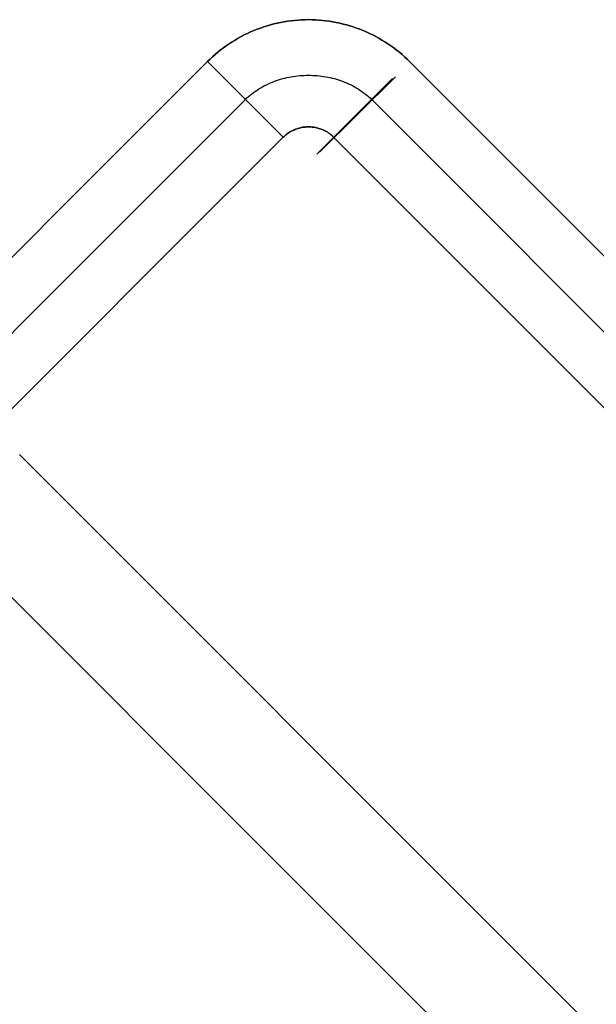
# Model space of a CAD drawing. Header units: millimetres. Extents: x -630 to 192, y -7 to 1615.
# Tile 156 of 249: x -599.59 to -591.51, y 1600.95 to 1614.73. Entities that reach past the tile are written whole.
import ezdxf

# ---------------------------------------------------------------- set-up
doc = ezdxf.new("R2010")
doc.units = ezdxf.units.MM
doc.header["$MEASUREMENT"] = 0
doc.layers.add('OVIDIO 160x80x72h', color=7, linetype='Continuous')

msp = doc.modelspace()

# ---------------------------------------------------------------- linework, layer by layer
at = {"layer": 'OVIDIO 160x80x72h', "extrusion": (0.999884, -0.000231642, 0.015217)}
for points in [[(1614.594, 8.935), (1603.631, 729.025)], [(1613.094, 8.911), (1602.131, 729.008)]]:
    msp.add_lwpolyline(points, dxfattribs=at)
at = {"layer": 'OVIDIO 160x80x72h'}
for points in [[(-596.959, 1614.146), (-629.485, 1581.619)], [(-629.485, 1581.619), (-596.959, 1614.146)], [(-596.959, 1614.146), (-595.898, 1613.085)], [(-595.898, 1613.085), (-596.959, 1614.146)], [(-596.429, 1613.615), (-628.955, 1581.089)], [(-576.983, 1595.938), (-594.653, 1613.608)], [(-595.898, 1613.085), (-628.425, 1580.559)], [(-628.425, 1580.559), (-595.898, 1613.085)], [(-563.407, 1572.462), (-599.591, 1608.646)], [(-564.467, 1571.401), (-600.659, 1607.592)]]:
    msp.add_lwpolyline(points, dxfattribs=at)
at = {"layer": 'OVIDIO 160x80x72h', "extrusion": (-0.000231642, 0.999884, 0.015217)}
for points in [[(607.548, 695.385), (596.585, -24.699)], [(596.585, -24.699), (607.548, 695.385)], [(606.487, 695.401), (595.525, -24.682)], [(595.525, -24.682), (606.487, 695.401)]]:
    msp.add_lwpolyline(points, dxfattribs=at)
at = {"layer": 'OVIDIO 160x80x72h', "extrusion": (-0.01522, -0.01522, 0.999768)}
msp.add_lwpolyline([(-594.063, 1614.095), (-595.124, 1613.034)], dxfattribs=at)
at = {"layer": 'OVIDIO 160x80x72h', "extrusion": (0.999885, -0.000231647, 0.015188)}
for points in [[(1603.015, 728.992), (1613.999, 8.895)], [(1613.999, 8.895), (1603.015, 728.992)]]:
    msp.add_lwpolyline(points, dxfattribs=at)
at = {"layer": 'OVIDIO 160x80x72h', "extrusion": (-0.014183, -0.014097, 0.9998)}
for points in [[(-595.127, 1613.036), (-594.063, 1614.093)], [(-594.063, 1614.093), (-595.127, 1613.036)]]:
    msp.add_lwpolyline(points, dxfattribs=at)
at = {"layer": 'OVIDIO 160x80x72h', "extrusion": (-8.00279e-07, 8.00276e-07, 1)}
for points in [[(-594.121, 1614.137), (-576.453, 1596.468)], [(-576.453, 1596.468), (-594.121, 1614.137)]]:
    msp.add_lwpolyline(points, dxfattribs=at)
at = {"layer": 'OVIDIO 160x80x72h', "extrusion": (0.999884, -0.000231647, 0.015199)}
for points in [[(1612.941, 8.888), (1601.965, 728.995)], [(1601.965, 728.995), (1612.941, 8.888)]]:
    msp.add_lwpolyline(points, dxfattribs=at)
at = {"layer": 'OVIDIO 160x80x72h', "extrusion": (-0.000405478, 0.000405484, 1)}
for points in [[(-595.185, 1613.079), (-577.513, 1595.407)], [(-577.513, 1595.407), (-595.185, 1613.079)]]:
    msp.add_lwpolyline(points, dxfattribs=at)
at = {"layer": 'OVIDIO 160x80x72h', "extrusion": (0, 1, 0)}
for points in [[(603.79, 719.826), (219.111, 719.826)], [(219.111, 717.577), (603.411, 717.577)], [(603.411, 717.577), (219.111, 717.577)], [(603.792, 719.481), (219.111, 719.481)], [(219.111, 719.866), (603.79, 719.866)], [(603.79, 721.366), (219.111, 721.366)], [(219.111, 721.366), (603.79, 721.366)], [(603.79, 719.866), (219.111, 719.866)]]:
    msp.add_lwpolyline(points, dxfattribs=at)
at = {"layer": 'OVIDIO 160x80x72h', "extrusion": (0.265507, 0.881208, -0.391124)}
for points in [[(996.207, 1135.414), (1041.827, 1194.634)], [(1041.827, 1194.634), (996.207, 1135.414)]]:
    msp.add_lwpolyline(points, dxfattribs=at)
at = {"layer": 'OVIDIO 160x80x72h', "extrusion": (0.202852, -0.108979, 0.973126)}
for points in [[(1126.147, 1420.555), (1126.147, 1259.899)], [(1126.147, 1259.899), (1126.147, 1420.555)], [(1125.851, 1420.555), (1125.851, 1259.899)], [(1125.556, 1420.555), (1125.556, 1259.899)], [(1125.556, 1259.899), (1125.556, 1420.555)]]:
    msp.add_lwpolyline(points, dxfattribs=at)
at = {"layer": 'OVIDIO 160x80x72h', "extrusion": (0.26556, 0.881185, -0.391139)}
for points in [[(1042.636, 1194.092), (996.316, 1133.974)], [(996.316, 1133.974), (1042.636, 1194.092)]]:
    msp.add_lwpolyline(points, dxfattribs=at)
at = {"layer": 'OVIDIO 160x80x72h', "extrusion": (7.53877e-07, 1, 0)}
for points in [[(603.412, 718.919), (219.112, 718.92)], [(219.112, 718.92), (603.412, 718.919)]]:
    msp.add_lwpolyline(points, dxfattribs=at)
at = {"layer": 'OVIDIO 160x80x72h'}
for points in [[(-596.959, 1614.146, -0.134), (-596.924, 1614.18, -0.134), (-596.888, 1614.213, -0.134), (-596.851, 1614.246, -0.134), (-596.813, 1614.277, -0.134), (-596.775, 1614.308, -0.134), (-596.736, 1614.338, -0.134), (-596.696, 1614.366, -0.134), (-596.656, 1614.394, -0.134), (-596.615, 1614.421, -0.134), (-596.573, 1614.447, -0.134), (-596.53, 1614.472, -0.134), (-596.487, 1614.495, -0.134), (-596.444, 1614.518, -0.134), (-596.4, 1614.539, -0.134), (-596.355, 1614.56, -0.134), (-596.31, 1614.579, -0.134), (-596.264, 1614.597, -0.134), (-596.218, 1614.615, -0.134), (-596.172, 1614.631, -0.134), (-596.125, 1614.645, -0.134), (-596.078, 1614.659, -0.134), (-596.03, 1614.672, -0.134), (-595.983, 1614.683, -0.134), (-595.935, 1614.693, -0.134), (-595.886, 1614.702, -0.134), (-595.838, 1614.71, -0.134), (-595.789, 1614.717, -0.134), (-595.74, 1614.722, -0.134), (-595.691, 1614.726, -0.134), (-595.643, 1614.729, -0.134), (-595.593, 1614.731, -0.134), (-595.544, 1614.732, -0.134), (-595.495, 1614.731, -0.134), (-595.446, 1614.729, -0.134), (-595.397, 1614.726, -0.134), (-595.349, 1614.722, -0.134), (-595.3, 1614.716, -0.134), (-595.251, 1614.71, -0.134), (-595.203, 1614.702, -0.134), (-595.155, 1614.693, -0.134), (-595.107, 1614.683, -0.134), (-595.059, 1614.671, -0.134), (-595.011, 1614.659, -0.134), (-594.964, 1614.645, -0.134), (-594.917, 1614.63, -0.134), (-594.871, 1614.614, -0.134), (-594.825, 1614.597, -0.134), (-594.779, 1614.579, -0.134), (-594.734, 1614.56, -0.134), (-594.689, 1614.54, -0.134), (-594.645, 1614.518, -0.134), (-594.601, 1614.496, -0.134), (-594.558, 1614.472, -0.134), (-594.515, 1614.447, -0.134), (-594.473, 1614.422, -0.134), (-594.431, 1614.394, -0.134), (-594.39, 1614.366, -0.134), (-594.35, 1614.337, -0.134), (-594.31, 1614.307, -0.134), (-594.271, 1614.275, -0.134), (-594.232, 1614.242, -0.134), (-594.194, 1614.208, -0.134), (-594.157, 1614.173, -0.134), (-594.121, 1614.137, -0.134)], [(-594.121, 1614.137, -0.134), (-594.157, 1614.173, -0.134), (-594.194, 1614.208, -0.134), (-594.232, 1614.242, -0.134), (-594.271, 1614.275, -0.134), (-594.31, 1614.307, -0.134), (-594.35, 1614.337, -0.134), (-594.39, 1614.366, -0.134), (-594.431, 1614.394, -0.134), (-594.473, 1614.422, -0.134), (-594.515, 1614.447, -0.134), (-594.558, 1614.472, -0.134), (-594.601, 1614.496, -0.134), (-594.645, 1614.518, -0.134), (-594.689, 1614.54, -0.134), (-594.734, 1614.56, -0.134), (-594.779, 1614.579, -0.134), (-594.825, 1614.597, -0.134), (-594.871, 1614.614, -0.134), (-594.917, 1614.63, -0.134), (-594.964, 1614.645, -0.134), (-595.011, 1614.659, -0.134), (-595.059, 1614.671, -0.134), (-595.107, 1614.683, -0.134), (-595.155, 1614.693, -0.134), (-595.203, 1614.702, -0.134), (-595.251, 1614.71, -0.134), (-595.3, 1614.716, -0.134), (-595.349, 1614.722, -0.134), (-595.397, 1614.726, -0.134), (-595.446, 1614.729, -0.134), (-595.495, 1614.731, -0.134), (-595.544, 1614.732, -0.134), (-595.593, 1614.731, -0.134), (-595.643, 1614.729, -0.134), (-595.691, 1614.726, -0.134), (-595.74, 1614.722, -0.134), (-595.789, 1614.717, -0.134), (-595.838, 1614.71, -0.134), (-595.886, 1614.702, -0.134), (-595.935, 1614.693, -0.134), (-595.983, 1614.683, -0.134), (-596.03, 1614.672, -0.134), (-596.078, 1614.659, -0.134), (-596.125, 1614.645, -0.134), (-596.172, 1614.631, -0.134), (-596.218, 1614.615, -0.134), (-596.264, 1614.597, -0.134), (-596.31, 1614.579, -0.134), (-596.355, 1614.56, -0.134), (-596.4, 1614.539, -0.134), (-596.444, 1614.518, -0.134), (-596.487, 1614.495, -0.134), (-596.53, 1614.472, -0.134), (-596.573, 1614.447, -0.134), (-596.615, 1614.421, -0.134), (-596.656, 1614.394, -0.134), (-596.696, 1614.366, -0.134), (-596.736, 1614.338, -0.134), (-596.775, 1614.308, -0.134), (-596.813, 1614.277, -0.134), (-596.851, 1614.246, -0.134), (-596.888, 1614.213, -0.134), (-596.924, 1614.18, -0.134), (-596.959, 1614.146, -0.134)], [(-596.429, 1613.615, -0.134), (-596.407, 1613.636, -0.134), (-596.384, 1613.656, -0.135), (-596.361, 1613.676, -0.135), (-596.337, 1613.695, -0.135), (-596.313, 1613.713, -0.136), (-596.289, 1613.73, -0.136), (-596.264, 1613.747, -0.137), (-596.238, 1613.763, -0.137), (-596.213, 1613.779, -0.137), (-596.186, 1613.794, -0.138), (-596.16, 1613.808, -0.138), (-596.133, 1613.821, -0.138), (-596.106, 1613.834, -0.139), (-596.078, 1613.846, -0.139), (-596.05, 1613.858, -0.14), (-596.022, 1613.869, -0.14), (-595.993, 1613.879, -0.14), (-595.964, 1613.889, -0.141), (-595.935, 1613.898, -0.141), (-595.906, 1613.906, -0.141), (-595.877, 1613.914, -0.142), (-595.847, 1613.921, -0.142), (-595.817, 1613.927, -0.142), (-595.787, 1613.932, -0.143), (-595.757, 1613.937, -0.143), (-595.727, 1613.942, -0.143), (-595.697, 1613.945, -0.144), (-595.666, 1613.948, -0.144), (-595.636, 1613.951, -0.144), (-595.605, 1613.952, -0.144), (-595.575, 1613.953, -0.145), (-595.544, 1613.954, -0.145), (-595.514, 1613.953, -0.145), (-595.483, 1613.952, -0.146), (-595.453, 1613.951, -0.146), (-595.422, 1613.948, -0.146), (-595.392, 1613.945, -0.146), (-595.362, 1613.942, -0.147), (-595.331, 1613.938, -0.147), (-595.301, 1613.933, -0.147), (-595.271, 1613.927, -0.147), (-595.241, 1613.921, -0.147), (-595.212, 1613.914, -0.148), (-595.182, 1613.906, -0.148), (-595.153, 1613.898, -0.148), (-595.124, 1613.889, -0.148), (-595.095, 1613.879, -0.148), (-595.067, 1613.869, -0.149), (-595.039, 1613.858, -0.149), (-595.011, 1613.847, -0.149), (-594.983, 1613.835, -0.149), (-594.956, 1613.822, -0.149), (-594.929, 1613.808, -0.149), (-594.902, 1613.794, -0.149), (-594.876, 1613.779, -0.149), (-594.85, 1613.764, -0.15), (-594.825, 1613.747, -0.15), (-594.8, 1613.731, -0.15), (-594.776, 1613.713, -0.15), (-594.752, 1613.695, -0.15), (-594.728, 1613.676, -0.15), (-594.705, 1613.657, -0.15), (-594.682, 1613.636, -0.15), (-594.66, 1613.616, -0.15), (-594.654, 1613.61, -0.15)], [(-595.898, 1613.085, -0.134), (-595.887, 1613.096, -0.135), (-595.874, 1613.107, -0.136), (-595.862, 1613.118, -0.137), (-595.849, 1613.128, -0.138), (-595.836, 1613.138, -0.139), (-595.822, 1613.147, -0.14), (-595.808, 1613.156, -0.141), (-595.794, 1613.165, -0.142), (-595.78, 1613.173, -0.143), (-595.765, 1613.18, -0.144), (-595.751, 1613.187, -0.145), (-595.736, 1613.194, -0.146), (-595.72, 1613.2, -0.147), (-595.705, 1613.205, -0.148), (-595.689, 1613.21, -0.149), (-595.674, 1613.215, -0.15), (-595.658, 1613.219, -0.151), (-595.642, 1613.222, -0.152), (-595.626, 1613.225, -0.153), (-595.61, 1613.227, -0.154), (-595.593, 1613.229, -0.154), (-595.577, 1613.23, -0.155), (-595.561, 1613.231, -0.156), (-595.544, 1613.231, -0.157), (-595.528, 1613.231, -0.158), (-595.512, 1613.23, -0.158), (-595.495, 1613.229, -0.159), (-595.479, 1613.227, -0.16), (-595.463, 1613.225, -0.16), (-595.447, 1613.222, -0.161), (-595.43, 1613.219, -0.161), (-595.415, 1613.215, -0.162), (-595.399, 1613.21, -0.162), (-595.383, 1613.205, -0.163), (-595.367, 1613.2, -0.163), (-595.352, 1613.194, -0.163), (-595.337, 1613.188, -0.163), (-595.322, 1613.181, -0.163), (-595.314, 1613.177, -0.163), (-595.307, 1613.173, -0.164), (-595.3, 1613.169, -0.164), (-595.292, 1613.165, -0.164), (-595.285, 1613.161, -0.164), (-595.278, 1613.156, -0.164), (-595.271, 1613.152, -0.164), (-595.264, 1613.147, -0.164), (-595.257, 1613.142, -0.164), (-595.25, 1613.137, -0.164), (-595.243, 1613.132, -0.164), (-595.236, 1613.127, -0.164), (-595.23, 1613.121, -0.164), (-595.223, 1613.116, -0.164), (-595.216, 1613.11, -0.164), (-595.21, 1613.104, -0.164), (-595.204, 1613.098, -0.164), (-595.197, 1613.092, -0.164), (-595.191, 1613.086, -0.164), (-595.185, 1613.079, -0.164)], [(-595.185, 1613.079, -0.164), (-595.191, 1613.086, -0.164), (-595.197, 1613.092, -0.164), (-595.204, 1613.098, -0.164), (-595.21, 1613.104, -0.164), (-595.216, 1613.11, -0.164), (-595.223, 1613.116, -0.164), (-595.23, 1613.121, -0.164), (-595.236, 1613.127, -0.164), (-595.243, 1613.132, -0.164), (-595.25, 1613.137, -0.164), (-595.257, 1613.142, -0.164), (-595.264, 1613.147, -0.164), (-595.271, 1613.152, -0.164), (-595.278, 1613.156, -0.164), (-595.285, 1613.161, -0.164), (-595.292, 1613.165, -0.164), (-595.3, 1613.169, -0.164), (-595.307, 1613.173, -0.164), (-595.314, 1613.177, -0.163), (-595.322, 1613.181, -0.163), (-595.337, 1613.188, -0.163), (-595.352, 1613.194, -0.163), (-595.367, 1613.2, -0.163), (-595.383, 1613.205, -0.163), (-595.399, 1613.21, -0.162), (-595.415, 1613.215, -0.162), (-595.43, 1613.219, -0.161), (-595.447, 1613.222, -0.161), (-595.463, 1613.225, -0.16), (-595.479, 1613.227, -0.16), (-595.495, 1613.229, -0.159), (-595.512, 1613.23, -0.158), (-595.528, 1613.231, -0.158), (-595.544, 1613.231, -0.157), (-595.561, 1613.231, -0.156), (-595.577, 1613.23, -0.155), (-595.593, 1613.229, -0.154), (-595.61, 1613.227, -0.154), (-595.626, 1613.225, -0.153), (-595.642, 1613.222, -0.152), (-595.658, 1613.219, -0.151), (-595.674, 1613.215, -0.15), (-595.689, 1613.21, -0.149), (-595.705, 1613.205, -0.148), (-595.72, 1613.2, -0.147), (-595.736, 1613.194, -0.146), (-595.751, 1613.187, -0.145), (-595.765, 1613.18, -0.144), (-595.78, 1613.173, -0.143), (-595.794, 1613.165, -0.142), (-595.808, 1613.156, -0.141), (-595.822, 1613.147, -0.14), (-595.836, 1613.138, -0.139), (-595.849, 1613.128, -0.138), (-595.862, 1613.118, -0.137), (-595.874, 1613.107, -0.136), (-595.887, 1613.096, -0.135), (-595.898, 1613.085, -0.134)]]:
    msp.add_polyline3d(points, dxfattribs=at)

doc.saveas('drawing.dxf')
